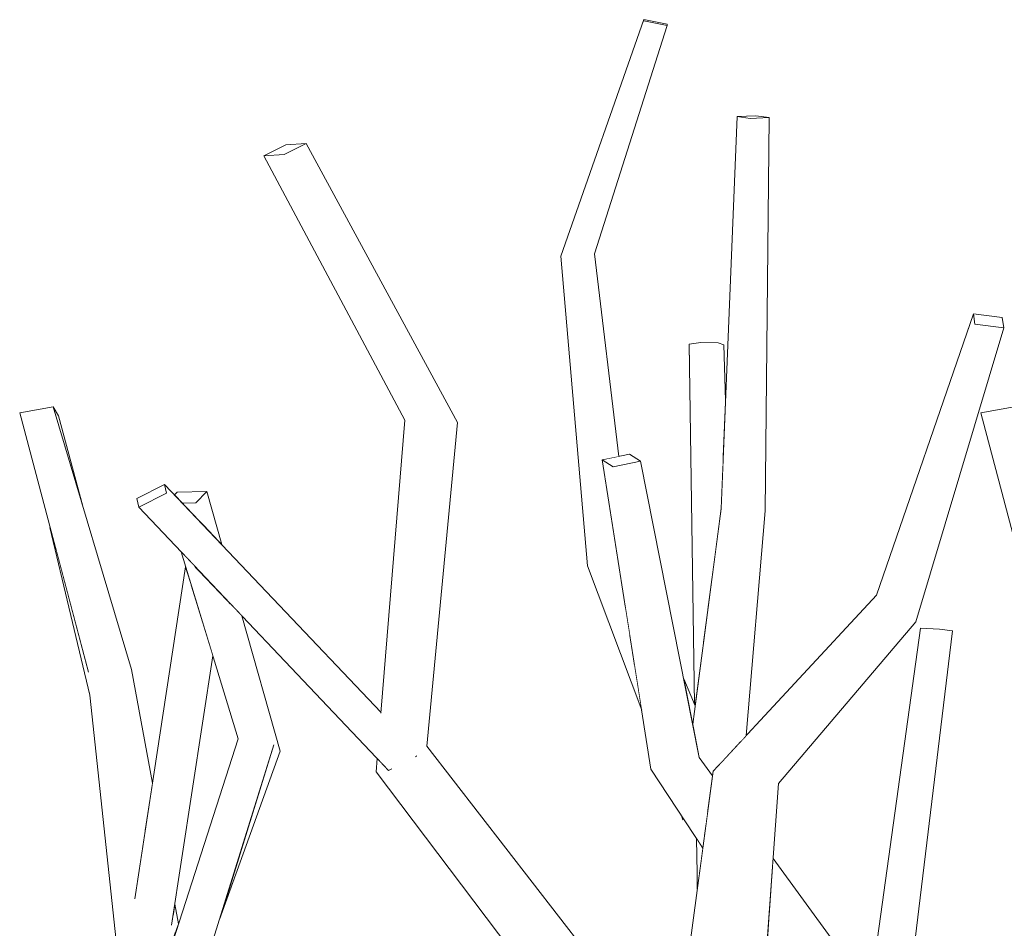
# Model space of a CAD drawing. Extents: x -289599 to -184549, y 66678 to 295474.
# Tile 41 of 256: x -282685 to -282570, y 72274 to 72380. Entities that reach past the tile are written whole.
import ezdxf

# ---------------------------------------------------------------- set-up
doc = ezdxf.new("R2010")
doc.units = 0
doc.header["$MEASUREMENT"] = 0
doc.linetypes.add('Wipeout_Contour', pattern=[1000, 0, -1000])
doc.layers.add('arch drzewa', color=8, linetype='Continuous')
doc.layers.add('arch drzewa_Nr_Pióra__4', color=8, linetype='Continuous', lineweight=9)

msp = doc.modelspace()

# ---------------------------------------------------------------- wipeouts: each hides what was drawn before it
at = {"color": 254, "linetype": 'Wipeout_Contour', "lineweight": 0, "ltscale": 1356118.206398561}
msp.add_wipeout([(-282618.01, 72352.49), (-282621.32, 72352.3), (-282616.25, 72328.75), (-282615.2, 72328.96)], dxfattribs=at).dxf.layer = 'arch drzewa'
at = {"color": 254, "linetype": 'Wipeout_Contour', "lineweight": 0, "ltscale": 1356058.362549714}
msp.add_wipeout([(-282603.65, 72342.16), (-282603.11, 72328.3), (-282602.82, 72335.45), (-282603, 72341.94)], dxfattribs=at).dxf.layer = 'arch drzewa'
at = {"color": 254, "linetype": 'Wipeout_Contour', "lineweight": 0, "ltscale": 1017261.248114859}
msp.add_wipeout([(-282680.85, 72334.74), (-282677.42, 72323.21), (-282680.23, 72333.68)], dxfattribs=at).dxf.layer = 'arch drzewa'
at = {"color": 254, "linetype": 'Wipeout_Contour', "lineweight": 0, "ltscale": 1356303.640491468}
msp.add_wipeout([(-282667.69, 72324.72), (-282667.91, 72325.73), (-282671.14, 72324.09), (-282670.92, 72323.08)], dxfattribs=at).dxf.layer = 'arch drzewa'
at = {"color": 254, "linetype": 'Wipeout_Contour', "lineweight": 0, "ltscale": 1356276.29151691}
msp.add_wipeout([(-282663.02, 72324.9), (-282664.3, 72323.59), (-282663.42, 72321.01), (-282661.29, 72318.76)], dxfattribs=at).dxf.layer = 'arch drzewa'
at = {"color": 254, "linetype": 'Wipeout_Contour', "lineweight": 0, "ltscale": 1017065.015274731}
msp.add_wipeout([(-282617.5, 72316.83), (-282614.4, 72311.39), (-282615.34, 72317.29)], dxfattribs=at).dxf.layer = 'arch drzewa'
at = {"color": 254, "linetype": 'Wipeout_Contour', "lineweight": 0, "ltscale": 1016942.02339223}
msp.add_wipeout([(-282582.06, 72262.49), (-282576.45, 72308.74), (-282577.95, 72308.95)], dxfattribs=at).dxf.layer = 'arch drzewa'
at = {"color": 254, "linetype": 'Wipeout_Contour', "lineweight": 0, "ltscale": 1356287.776580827}
msp.add_wipeout([(-282671.77, 72304.25), (-282676.77, 72303.94), (-282670.21, 72285.35), (-282669.33, 72291.07)], dxfattribs=at).dxf.layer = 'arch drzewa'
at = {"color": 254, "linetype": 'Wipeout_Contour', "lineweight": 0, "ltscale": 1017166.968470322}
msp.add_wipeout([(-282661.56, 72275.23), (-282654.52, 72294.76), (-282655.22, 72295.52)], dxfattribs=at).dxf.layer = 'arch drzewa'
at = {"color": 254, "linetype": 'Wipeout_Contour', "lineweight": 0, "ltscale": 1017021.643456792}
msp.add_wipeout([(-282607.62, 72286.85), (-282607.97, 72287.39), (-282607.75, 72286.81)], dxfattribs=at).dxf.layer = 'arch drzewa'
at = {"color": 254, "linetype": 'Wipeout_Contour', "lineweight": 0, "ltscale": 1016977.782221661}
msp.add_wipeout([(-282597.44, 72280.02), (-282590.24, 72272.66), (-282597.28, 72282.3)], dxfattribs=at).dxf.layer = 'arch drzewa'
at = {"color": 254, "linetype": 'Wipeout_Contour', "lineweight": 0, "ltscale": 1017011.47483751}
msp.add_wipeout([(-282606.1, 72280.56), (-282606.01, 72279.28), (-282605.83, 72280.59)], dxfattribs=at).dxf.layer = 'arch drzewa'
at = {"color": 254, "linetype": 'Wipeout_Contour', "lineweight": 0, "ltscale": 1356246.70602773}
msp.add_wipeout([(-282666.73, 72277.03), (-282666.9, 72275.96), (-282666.39, 72274.52), (-282666.31, 72274.73)], dxfattribs=at).dxf.layer = 'arch drzewa'

# ---------------------------------------------------------------- next in the draw order: wipeouts: each hides what was drawn before it
at = {"color": 254, "linetype": 'Wipeout_Contour', "lineweight": 0, "ltscale": 1017040.911021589}
msp.add_wipeout([(-282603.65, 72342.16), (-282603.17, 72326.74), (-282603.11, 72328.3)], dxfattribs=at).dxf.layer = 'arch drzewa'
at = {"color": 254, "linetype": 'Wipeout_Contour', "lineweight": 0, "ltscale": 1017209.704406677}
msp.add_wipeout([(-282663.42, 72321.01), (-282664.3, 72323.59), (-282663.49, 72321.07)], dxfattribs=at).dxf.layer = 'arch drzewa'
at = {"color": 254, "linetype": 'Wipeout_Contour', "lineweight": 0, "ltscale": 1017061.469008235}
msp.add_wipeout([(-282617.5, 72316.83), (-282613.89, 72308.1), (-282614.4, 72311.39)], dxfattribs=at).dxf.layer = 'arch drzewa'
at = {"color": 254, "linetype": 'Wipeout_Contour', "lineweight": 0, "ltscale": 1016937.2986168}
msp.add_wipeout([(-282577.95, 72308.95), (-282583.28, 72263.49), (-282582.06, 72262.49)], dxfattribs=at).dxf.layer = 'arch drzewa'
at = {"color": 254, "linetype": 'Wipeout_Contour', "lineweight": 0, "ltscale": 3051592.092319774}
msp.add_wipeout([(-282676.77, 72303.94), (-282672.12, 72273.14), (-282666.67, 72273.75), (-282666.39, 72274.52), (-282666.9, 72275.96), (-282667.09, 72274.72), (-282670.99, 72274.27), (-282671.37, 72277.78), (-282670.21, 72285.35)], dxfattribs=at).dxf.layer = 'arch drzewa'
at = {"color": 254, "linetype": 'Wipeout_Contour', "lineweight": 0, "ltscale": 1017021.578387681}
msp.add_wipeout([(-282607.62, 72286.85), (-282607.75, 72286.81), (-282607.61, 72286.84)], dxfattribs=at).dxf.layer = 'arch drzewa'
at = {"color": 254, "linetype": 'Wipeout_Contour', "lineweight": 0, "ltscale": 1017011.054714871}
msp.add_wipeout([(-282606.1, 72280.56), (-282606.08, 72278.79), (-282606.01, 72279.28)], dxfattribs=at).dxf.layer = 'arch drzewa'
at = {"color": 254, "linetype": 'Wipeout_Contour', "lineweight": 0, "ltscale": 1355967.317430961}
msp.add_wipeout([(-282597.44, 72280.02), (-282597.72, 72276.09), (-282594.58, 72271.71), (-282590.24, 72272.66)], dxfattribs=at).dxf.layer = 'arch drzewa'

# ---------------------------------------------------------------- next in the draw order: wipeouts: each hides what was drawn before it
at = {"color": 254, "linetype": 'Wipeout_Contour', "lineweight": 0, "ltscale": 1695069.335003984}
msp.add_wipeout([(-282603.65, 72342.16), (-282605.67, 72342.19), (-282604.07, 72317.26), (-282603.32, 72322.95), (-282603.17, 72326.74)], dxfattribs=at).dxf.layer = 'arch drzewa'
at = {"color": 254, "linetype": 'Wipeout_Contour', "lineweight": 0, "ltscale": 1017212.618719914}
msp.add_wipeout([(-282664.3, 72323.59), (-282665.85, 72323.56), (-282663.49, 72321.07)], dxfattribs=at).dxf.layer = 'arch drzewa'
at = {"color": 254, "linetype": 'Wipeout_Contour', "lineweight": 0, "ltscale": 1356083.505359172}
msp.add_wipeout([(-282618.83, 72316.29), (-282613.32, 72304.52), (-282613.89, 72308.1), (-282617.5, 72316.83)], dxfattribs=at).dxf.layer = 'arch drzewa'
at = {"color": 254, "linetype": 'Wipeout_Contour', "lineweight": 0, "ltscale": 1356261.423516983}
msp.add_wipeout([(-282670.99, 72274.27), (-282667.09, 72274.72), (-282662.31, 72305.83), (-282664.87, 72314.18)], dxfattribs=at).dxf.layer = 'arch drzewa'
at = {"color": 254, "linetype": 'Wipeout_Contour', "lineweight": 0, "ltscale": 1016946.988177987}
msp.add_wipeout([(-282583.28, 72263.49), (-282577.95, 72308.95), (-282580.16, 72309.05)], dxfattribs=at).dxf.layer = 'arch drzewa'
at = {"color": 254, "linetype": 'Wipeout_Contour', "lineweight": 0, "ltscale": 1017221.805097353}
msp.add_wipeout([(-282672.12, 72273.14), (-282676.77, 72303.94), (-282676.59, 72301.27)], dxfattribs=at).dxf.layer = 'arch drzewa'
at = {"color": 254, "linetype": 'Wipeout_Contour', "lineweight": 0, "ltscale": 1356016.53285071}
msp.add_wipeout([(-282606.16, 72284.63), (-282606.1, 72280.56), (-282605.83, 72280.59), (-282605.44, 72283.53)], dxfattribs=at).dxf.layer = 'arch drzewa'
at = {"color": 254, "linetype": 'Wipeout_Contour', "lineweight": 0, "ltscale": 1016980.041303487}
msp.add_wipeout([(-282597.75, 72275.66), (-282594.58, 72271.71), (-282597.72, 72276.09)], dxfattribs=at).dxf.layer = 'arch drzewa'

# ---------------------------------------------------------------- next in the draw order: linework, layer by layer
at = {"layer": 'arch drzewa_Nr_Pióra__4', "linetype": 'Continuous'}
msp.add_line((-282576.45, 72308.74), (-282577.95, 72308.95), dxfattribs=at)

# ---------------------------------------------------------------- next in the draw order: wipeouts: each hides what was drawn before it
at = {"color": 254, "linetype": 'Wipeout_Contour', "lineweight": 0, "ltscale": 1017038.813130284}
msp.add_wipeout([(-282604.07, 72317.26), (-282605.67, 72342.19), (-282604.91, 72310.92)], dxfattribs=at).dxf.layer = 'arch drzewa'
at = {"color": 254, "linetype": 'Wipeout_Contour', "lineweight": 0, "ltscale": 1017255.897955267}
msp.add_wipeout([(-282671.77, 72304.25), (-282680.85, 72334.74), (-282684.74, 72334.03)], dxfattribs=at).dxf.layer = 'arch drzewa'
at = {"color": 254, "linetype": 'Wipeout_Contour', "lineweight": 0, "ltscale": 1695358.833084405}
msp.add_wipeout([(-282666.76, 72324.52), (-282665.85, 72323.56), (-282664.3, 72323.59), (-282663.02, 72324.9), (-282666.45, 72324.84)], dxfattribs=at).dxf.layer = 'arch drzewa'
at = {"color": 254, "linetype": 'Wipeout_Contour', "lineweight": 0, "ltscale": 1017056.633733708}
msp.add_wipeout([(-282618.83, 72316.29), (-282612.54, 72299.54), (-282613.32, 72304.52)], dxfattribs=at).dxf.layer = 'arch drzewa'
at = {"color": 254, "linetype": 'Wipeout_Contour', "lineweight": 0, "ltscale": 1016944.356208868}
msp.add_wipeout([(-282580.16, 72309.05), (-282586.4, 72264.2), (-282583.28, 72263.49)], dxfattribs=at).dxf.layer = 'arch drzewa'
at = {"color": 254, "linetype": 'Wipeout_Contour', "lineweight": 0, "ltscale": 1017211.395281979}
msp.add_wipeout([(-282676.59, 72301.27), (-282673.41, 72271.62), (-282672.12, 72273.14)], dxfattribs=at).dxf.layer = 'arch drzewa'
at = {"color": 254, "linetype": 'Wipeout_Contour', "lineweight": 0, "ltscale": 1016979.385104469}
msp.add_wipeout([(-282597.97, 72272.73), (-282594.58, 72271.71), (-282597.75, 72275.66)], dxfattribs=at).dxf.layer = 'arch drzewa'

# ---------------------------------------------------------------- next in the draw order: wipeouts: each hides what was drawn before it
at = {"color": 254, "linetype": 'Wipeout_Contour', "lineweight": 0, "ltscale": 1695132.866170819}
msp.add_wipeout([(-282621.32, 72352.3), (-282617.5, 72316.83), (-282615.34, 72317.29), (-282617.12, 72328.57), (-282616.25, 72328.75)], dxfattribs=at).dxf.layer = 'arch drzewa'
at = {"color": 254, "linetype": 'Wipeout_Contour', "lineweight": 0, "ltscale": 1356057.661925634}
msp.add_wipeout([(-282605.67, 72342.19), (-282607.04, 72341.99), (-282605.4, 72307.13), (-282604.91, 72310.92)], dxfattribs=at).dxf.layer = 'arch drzewa'
at = {"color": 254, "linetype": 'Wipeout_Contour', "lineweight": 0, "ltscale": 1017244.761131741}
msp.add_wipeout([(-282684.74, 72334.03), (-282676.77, 72303.94), (-282671.77, 72304.25)], dxfattribs=at).dxf.layer = 'arch drzewa'
at = {"color": 254, "linetype": 'Wipeout_Contour', "lineweight": 0, "ltscale": 1356028.624389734}
msp.add_wipeout([(-282603.32, 72322.95), (-282603.91, 72292.8), (-282603.41, 72293.34), (-282600.83, 72321.95)], dxfattribs=at).dxf.layer = 'arch drzewa'
at = {"color": 254, "linetype": 'Wipeout_Contour', "lineweight": 0, "ltscale": 1016989.847207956}
msp.add_wipeout([(-282599.8, 72247.23), (-282596.65, 72291.03), (-282601.98, 72290.52)], dxfattribs=at).dxf.layer = 'arch drzewa'

# ---------------------------------------------------------------- next in the draw order: linework, layer by layer
at = {"layer": 'arch drzewa_Nr_Pióra__4', "linetype": 'Continuous'}
for p, q in [((-282680.85, 72334.74), (-282684.74, 72334.03)), ((-282680.23, 72333.68), (-282680.85, 72334.74)), ((-282677.42, 72323.21), (-282680.23, 72333.68)), ((-282590.24, 72272.66), (-282597.28, 72282.3))]:
    msp.add_line(p, q, dxfattribs=at)

# ---------------------------------------------------------------- next in the draw order: wipeouts: each hides what was drawn before it
at = {"color": 254, "linetype": 'Wipeout_Contour', "lineweight": 0, "ltscale": 1017095.4769438}
msp.add_wipeout([(-282617.5, 72316.83), (-282621.32, 72352.3), (-282621.94, 72352.21)], dxfattribs=at).dxf.layer = 'arch drzewa'
at = {"color": 254, "linetype": 'Wipeout_Contour', "lineweight": 0, "ltscale": 1695055.637376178}
msp.add_wipeout([(-282607.04, 72341.99), (-282606.4, 72300.2), (-282606.33, 72300.05), (-282606.04, 72302.26), (-282605.4, 72307.13)], dxfattribs=at).dxf.layer = 'arch drzewa'
at = {"color": 254, "linetype": 'Wipeout_Contour', "lineweight": 0, "ltscale": 1356019.353555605}
msp.add_wipeout([(-282601.07, 72295.86), (-282600.4, 72296.58), (-282598.22, 72322.65), (-282600.83, 72321.95)], dxfattribs=at).dxf.layer = 'arch drzewa'
at = {"color": 254, "linetype": 'Wipeout_Contour', "lineweight": 0, "ltscale": 1017242.559245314}
msp.add_wipeout([(-282681.22, 72320.74), (-282676.59, 72301.27), (-282676.77, 72303.94)], dxfattribs=at).dxf.layer = 'arch drzewa'
at = {"color": 254, "linetype": 'Wipeout_Contour', "lineweight": 0, "ltscale": 1356271.685813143}
msp.add_wipeout([(-282671.37, 72277.78), (-282670.99, 72274.27), (-282664.87, 72314.18), (-282665.48, 72316.17)], dxfattribs=at).dxf.layer = 'arch drzewa'
at = {"color": 254, "linetype": 'Wipeout_Contour', "lineweight": 0, "ltscale": 1016974.107853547}
msp.add_wipeout([(-282596.65, 72291.03), (-282580.71, 72309.78), (-282584.44, 72310.99)], dxfattribs=at).dxf.layer = 'arch drzewa'

# ---------------------------------------------------------------- next in the draw order: linework, layer by layer
at = {"layer": 'arch drzewa_Nr_Pióra__4', "linetype": 'Continuous'}
for p, q in [((-282605.67, 72342.19), (-282607.04, 72341.99)), ((-282676.77, 72303.94), (-282684.74, 72334.03)), ((-282671.77, 72304.25), (-282680.85, 72334.74)), ((-282676.59, 72301.27), (-282681.22, 72320.74)), ((-282582.06, 72262.49), (-282576.45, 72308.74)), ((-282577.95, 72308.95), (-282580.16, 72309.05)), ((-282673.41, 72271.62), (-282676.59, 72301.27))]:
    msp.add_line(p, q, dxfattribs=at)

# ---------------------------------------------------------------- next in the draw order: wipeouts: each hides what was drawn before it
at = {"color": 254, "linetype": 'Wipeout_Contour', "lineweight": 0, "ltscale": 1017084.890506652}
msp.add_wipeout([(-282621.94, 72352.21), (-282618.83, 72316.29), (-282617.5, 72316.83)], dxfattribs=at).dxf.layer = 'arch drzewa'
at = {"color": 254, "linetype": 'Wipeout_Contour', "lineweight": 0, "ltscale": 1016958.658625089}
msp.add_wipeout([(-282580.71, 72309.78), (-282570.52, 72343.88), (-282573.87, 72344.34)], dxfattribs=at).dxf.layer = 'arch drzewa'
at = {"color": 254, "linetype": 'Wipeout_Contour', "lineweight": 0, "ltscale": 1017028.649400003}
msp.add_wipeout([(-282607.66, 72303.15), (-282606.62, 72297.89), (-282606.33, 72300.05)], dxfattribs=at).dxf.layer = 'arch drzewa'
at = {"color": 254, "linetype": 'Wipeout_Contour', "lineweight": 0, "ltscale": 1017172.60081988}
msp.add_wipeout([(-282665.53, 72262.52), (-282655.22, 72295.52), (-282659.37, 72296.22)], dxfattribs=at).dxf.layer = 'arch drzewa'

# ---------------------------------------------------------------- next in the draw order: wipeouts: each hides what was drawn before it
at = {"color": 254, "linetype": 'Wipeout_Contour', "lineweight": 0, "ltscale": 1017096.831822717}
msp.add_wipeout([(-282618.01, 72352.49), (-282609.58, 72378.98), (-282612.29, 72379.51)], dxfattribs=at).dxf.layer = 'arch drzewa'
at = {"color": 254, "linetype": 'Wipeout_Contour', "lineweight": 0, "ltscale": 1016930.662322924}
msp.add_wipeout([(-282560.23, 72304.25), (-282569.3, 72334.74), (-282573.19, 72334.03)], dxfattribs=at).dxf.layer = 'arch drzewa'
at = {"color": 254, "linetype": 'Wipeout_Contour', "lineweight": 0, "ltscale": 2034041.856327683}
msp.add_wipeout([(-282606.62, 72297.89), (-282605.85, 72294.04), (-282604.31, 72291.92), (-282604.24, 72292.45), (-282603.91, 72292.8), (-282603.32, 72322.95)], dxfattribs=at).dxf.layer = 'arch drzewa'
at = {"color": 254, "linetype": 'Wipeout_Contour', "lineweight": 0, "ltscale": 1017179.105492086}
msp.add_wipeout([(-282659.37, 72296.22), (-282670.46, 72261.77), (-282665.53, 72262.52)], dxfattribs=at).dxf.layer = 'arch drzewa'

# ---------------------------------------------------------------- next in the draw order: wipeouts: each hides what was drawn before it
at = {"color": 254, "linetype": 'Wipeout_Contour', "lineweight": 0, "ltscale": 1017101.419284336}
msp.add_wipeout([(-282612.29, 72379.51), (-282621.32, 72352.3), (-282618.01, 72352.49)], dxfattribs=at).dxf.layer = 'arch drzewa'
at = {"color": 254, "linetype": 'Wipeout_Contour', "lineweight": 0, "ltscale": 1016919.523176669}
msp.add_wipeout([(-282573.19, 72334.03), (-282565.22, 72303.94), (-282560.23, 72304.25)], dxfattribs=at).dxf.layer = 'arch drzewa'
at = {"color": 254, "linetype": 'Wipeout_Contour', "lineweight": 0, "ltscale": 1017016.18040253}
msp.add_wipeout([(-282600.83, 72321.95), (-282603.41, 72293.34), (-282601.07, 72295.86)], dxfattribs=at).dxf.layer = 'arch drzewa'
at = {"color": 254, "linetype": 'Wipeout_Contour', "lineweight": 0, "ltscale": 1017180.931107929}
msp.add_wipeout([(-282660.35, 72311.95), (-282654.52, 72294.76), (-282658.95, 72310.47)], dxfattribs=at).dxf.layer = 'arch drzewa'
at = {"color": 254, "linetype": 'Wipeout_Contour', "lineweight": 0, "ltscale": 1356026.945558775}
msp.add_wipeout([(-282605.85, 72294.04), (-282609.22, 72292.07), (-282604.89, 72287.63), (-282604.31, 72291.92)], dxfattribs=at).dxf.layer = 'arch drzewa'
at = {"color": 254, "linetype": 'Wipeout_Contour', "lineweight": 0, "ltscale": 1017185.34579413}
msp.add_wipeout([(-282670.46, 72261.77), (-282666.14, 72275.17), (-282670.45, 72263.49)], dxfattribs=at).dxf.layer = 'arch drzewa'

# ---------------------------------------------------------------- next in the draw order: linework, layer by layer
at = {"layer": 'arch drzewa_Nr_Pióra__4', "linetype": 'Continuous'}
for p, q in [((-282569.3, 72334.74), (-282573.19, 72334.03)), ((-282565.22, 72303.94), (-282573.19, 72334.03)), ((-282666.31, 72274.73), (-282666.73, 72277.03)), ((-282670.45, 72263.49), (-282666.14, 72275.17))]:
    msp.add_line(p, q, dxfattribs=at)

# ---------------------------------------------------------------- next in the draw order: wipeouts: each hides what was drawn before it
at = {"color": 254, "linetype": 'Wipeout_Contour', "lineweight": 0, "ltscale": 1017103.117070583}
msp.add_wipeout([(-282621.32, 72352.3), (-282612.29, 72379.51), (-282612.3, 72379.66)], dxfattribs=at).dxf.layer = 'arch drzewa'
at = {"color": 254, "linetype": 'Wipeout_Contour', "lineweight": 0, "ltscale": 1017047.66373093}
msp.add_wipeout([(-282600.83, 72321.95), (-282599.95, 72368.2), (-282601.47, 72368.41)], dxfattribs=at).dxf.layer = 'arch drzewa'
at = {"color": 254, "linetype": 'Wipeout_Contour', "lineweight": 0, "ltscale": 1017053.265871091}
msp.add_wipeout([(-282605.85, 72294.04), (-282612.68, 72328.42), (-282615.85, 72327.76)], dxfattribs=at).dxf.layer = 'arch drzewa'
at = {"color": 254, "linetype": 'Wipeout_Contour', "lineweight": 0, "ltscale": 1356238.380045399}
msp.add_wipeout([(-282660.35, 72311.95), (-282660.63, 72312.24), (-282655.22, 72295.52), (-282654.52, 72294.76)], dxfattribs=at).dxf.layer = 'arch drzewa'
at = {"color": 254, "linetype": 'Wipeout_Contour', "lineweight": 0, "ltscale": 1017019.116717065}
msp.add_wipeout([(-282609.22, 72292.07), (-282605.07, 72286.29), (-282604.89, 72287.63)], dxfattribs=at).dxf.layer = 'arch drzewa'

# ---------------------------------------------------------------- next in the draw order: wipeouts: each hides what was drawn before it
at = {"color": 254, "linetype": 'Wipeout_Contour', "lineweight": 0, "ltscale": 1017104.917958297}
msp.add_wipeout([(-282612.3, 72379.66), (-282621.94, 72352.21), (-282621.32, 72352.3)], dxfattribs=at).dxf.layer = 'arch drzewa'
at = {"color": 254, "linetype": 'Wipeout_Contour', "lineweight": 0, "ltscale": 1017040.365561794}
msp.add_wipeout([(-282601.47, 72368.41), (-282603.32, 72322.95), (-282600.83, 72321.95)], dxfattribs=at).dxf.layer = 'arch drzewa'
at = {"color": 254, "linetype": 'Wipeout_Contour', "lineweight": 0, "ltscale": 1017041.993659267}
msp.add_wipeout([(-282598.22, 72322.65), (-282597.75, 72368.3), (-282599.95, 72368.2)], dxfattribs=at).dxf.layer = 'arch drzewa'
at = {"color": 254, "linetype": 'Wipeout_Contour', "lineweight": 0, "ltscale": 1017189.060618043}
msp.add_wipeout([(-282664.52, 72316.34), (-282655.22, 72295.52), (-282660.63, 72312.24)], dxfattribs=at).dxf.layer = 'arch drzewa'
at = {"color": 254, "linetype": 'Wipeout_Contour', "lineweight": 0, "ltscale": 1356030.905767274}
msp.add_wipeout([(-282609.22, 72292.07), (-282611.46, 72292.7), (-282605.24, 72284.97), (-282605.07, 72286.29)], dxfattribs=at).dxf.layer = 'arch drzewa'

# ---------------------------------------------------------------- next in the draw order: linework, layer by layer
at = {"layer": 'arch drzewa_Nr_Pióra__4', "linetype": 'Continuous'}
for p, q in [((-282618.83, 72316.29), (-282621.94, 72352.21)), ((-282603.65, 72342.16), (-282605.67, 72342.19)), ((-282603, 72341.94), (-282603.65, 72342.16)), ((-282602.82, 72335.45), (-282603, 72341.94))]:
    msp.add_line(p, q, dxfattribs=at)

# ---------------------------------------------------------------- next in the draw order: wipeouts: each hides what was drawn before it
at = {"color": 254, "linetype": 'Wipeout_Contour', "lineweight": 0, "ltscale": 1356128.049676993}
msp.add_wipeout([(-282612.3, 72379.66), (-282612.29, 72379.51), (-282609.58, 72378.98), (-282609.59, 72379.12)], dxfattribs=at).dxf.layer = 'arch drzewa'
at = {"color": 254, "linetype": 'Wipeout_Contour', "lineweight": 0, "ltscale": 1017033.403896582}
msp.add_wipeout([(-282599.95, 72368.2), (-282600.83, 72321.95), (-282598.22, 72322.65)], dxfattribs=at).dxf.layer = 'arch drzewa'
at = {"color": 254, "linetype": 'Wipeout_Contour', "lineweight": 0, "ltscale": 1356254.895621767}
msp.add_wipeout([(-282666.01, 72317.91), (-282659.37, 72296.22), (-282655.22, 72295.52), (-282664.52, 72316.34)], dxfattribs=at).dxf.layer = 'arch drzewa'
at = {"color": 254, "linetype": 'Wipeout_Contour', "lineweight": 0, "ltscale": 1017020.861819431}
msp.add_wipeout([(-282611.46, 72292.7), (-282605.44, 72283.53), (-282605.24, 72284.97)], dxfattribs=at).dxf.layer = 'arch drzewa'

# ---------------------------------------------------------------- next in the draw order: linework, layer by layer
at = {"layer": 'arch drzewa_Nr_Pióra__4', "linetype": 'Continuous'}
for p, q in [((-282621.94, 72352.21), (-282612.3, 72379.66)), ((-282612.3, 72379.66), (-282609.59, 72379.12)), ((-282612.29, 72379.51), (-282612.3, 72379.66)), ((-282618.01, 72352.49), (-282609.58, 72378.98)), ((-282609.58, 72378.98), (-282612.29, 72379.51)), ((-282609.59, 72379.12), (-282609.58, 72378.98))]:
    msp.add_line(p, q, dxfattribs=at)

# ---------------------------------------------------------------- next in the draw order: wipeouts: each hides what was drawn before it
at = {"color": 254, "linetype": 'Wipeout_Contour', "lineweight": 0, "ltscale": 1356073.661648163}
msp.add_wipeout([(-282599.95, 72368.2), (-282597.75, 72368.3), (-282599.27, 72368.51), (-282601.47, 72368.41)], dxfattribs=at).dxf.layer = 'arch drzewa'
at = {"color": 254, "linetype": 'Wipeout_Contour', "lineweight": 0, "ltscale": 1017041.471560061}
msp.add_wipeout([(-282615.85, 72327.76), (-282609.22, 72292.07), (-282605.85, 72294.04)], dxfattribs=at).dxf.layer = 'arch drzewa'
at = {"color": 254, "linetype": 'Wipeout_Contour', "lineweight": 0, "ltscale": 1016988.443600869}
msp.add_wipeout([(-282601.98, 72290.52), (-282606.13, 72245.85), (-282599.8, 72247.23)], dxfattribs=at).dxf.layer = 'arch drzewa'

# ---------------------------------------------------------------- next in the draw order: linework, layer by layer
at = {"layer": 'arch drzewa_Nr_Pióra__4', "linetype": 'Continuous'}
for p, q in [((-282603.32, 72322.95), (-282601.47, 72368.41)), ((-282601.47, 72368.41), (-282599.27, 72368.51)), ((-282599.95, 72368.2), (-282601.47, 72368.41)), ((-282597.75, 72368.3), (-282599.95, 72368.2)), ((-282599.27, 72368.51), (-282597.75, 72368.3)), ((-282598.22, 72322.65), (-282597.75, 72368.3)), ((-282606.4, 72300.2), (-282607.04, 72341.99)), ((-282606.33, 72300.05), (-282607.66, 72303.15))]:
    msp.add_line(p, q, dxfattribs=at)

# ---------------------------------------------------------------- next in the draw order: wipeouts: each hides what was drawn before it
at = {"color": 254, "linetype": 'Wipeout_Contour', "lineweight": 0, "ltscale": 1017060.275425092}
msp.add_wipeout([(-282609.22, 72292.07), (-282615.85, 72327.76), (-282617.12, 72328.57)], dxfattribs=at).dxf.layer = 'arch drzewa'
at = {"color": 254, "linetype": 'Wipeout_Contour', "lineweight": 0, "ltscale": 1017003.418634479}
msp.add_wipeout([(-282606.13, 72245.85), (-282601.98, 72290.52), (-282604.24, 72292.45)], dxfattribs=at).dxf.layer = 'arch drzewa'

# ---------------------------------------------------------------- next in the draw order: wipeouts: each hides what was drawn before it
at = {"color": 254, "linetype": 'Wipeout_Contour', "lineweight": 0, "ltscale": 1017048.070173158}
msp.add_wipeout([(-282617.12, 72328.57), (-282611.46, 72292.7), (-282609.22, 72292.07)], dxfattribs=at).dxf.layer = 'arch drzewa'
at = {"color": 254, "linetype": 'Wipeout_Contour', "lineweight": 0, "ltscale": 1016989.586220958}
msp.add_wipeout([(-282584.44, 72310.99), (-282601.98, 72290.52), (-282596.65, 72291.03)], dxfattribs=at).dxf.layer = 'arch drzewa'

# ---------------------------------------------------------------- next in the draw order: linework, layer by layer
at = {"layer": 'arch drzewa_Nr_Pióra__4', "linetype": 'Continuous'}
msp.add_line((-282612.54, 72299.54), (-282618.83, 72316.29), dxfattribs=at)

# ---------------------------------------------------------------- next in the draw order: wipeouts: each hides what was drawn before it
at = {"color": 254, "linetype": 'Wipeout_Contour', "lineweight": 0, "ltscale": 1356095.538877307}
msp.add_wipeout([(-282612.68, 72328.42), (-282613.95, 72329.22), (-282617.12, 72328.57), (-282615.85, 72327.76)], dxfattribs=at).dxf.layer = 'arch drzewa'
at = {"color": 254, "linetype": 'Wipeout_Contour', "lineweight": 0, "ltscale": 1016984.504562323}
msp.add_wipeout([(-282601.98, 72290.52), (-282584.44, 72310.99), (-282585.27, 72312.87)], dxfattribs=at).dxf.layer = 'arch drzewa'
at = {"color": 254, "linetype": 'Wipeout_Contour', "lineweight": 0, "ltscale": 2033996.128857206}
msp.add_wipeout([(-282609.02, 72256.94), (-282606.99, 72252.22), (-282607.14, 72251.81), (-282608.02, 72246.83), (-282606.13, 72245.85), (-282604.24, 72292.45)], dxfattribs=at).dxf.layer = 'arch drzewa'

# ---------------------------------------------------------------- next in the draw order: linework, layer by layer
at = {"layer": 'arch drzewa_Nr_Pióra__4', "linetype": 'Continuous'}
for p, q in [((-282615.2, 72328.96), (-282618.01, 72352.49)), ((-282617.12, 72328.57), (-282613.95, 72329.22)), ((-282615.85, 72327.76), (-282617.12, 72328.57)), ((-282612.68, 72328.42), (-282615.85, 72327.76)), ((-282613.95, 72329.22), (-282612.68, 72328.42)), ((-282606.1, 72280.56), (-282606.16, 72284.63)), ((-282606.08, 72278.79), (-282606.1, 72280.56))]:
    msp.add_line(p, q, dxfattribs=at)

# ---------------------------------------------------------------- next in the draw order: wipeouts: each hides what was drawn before it
at = {"color": 254, "linetype": 'Wipeout_Contour', "lineweight": 0, "ltscale": 1016963.906927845}
msp.add_wipeout([(-282573.87, 72344.34), (-282584.44, 72310.99), (-282580.71, 72309.78)], dxfattribs=at).dxf.layer = 'arch drzewa'
at = {"color": 254, "linetype": 'Wipeout_Contour', "lineweight": 0, "ltscale": 1016998.381272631}
msp.add_wipeout([(-282585.27, 72312.87), (-282604.24, 72292.45), (-282601.98, 72290.52)], dxfattribs=at).dxf.layer = 'arch drzewa'
at = {"color": 254, "linetype": 'Wipeout_Contour', "lineweight": 0, "ltscale": 1356080.389465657}
msp.add_wipeout([(-282637.48, 72295.36), (-282639.36, 72293.43), (-282608.92, 72257.69), (-282608.82, 72258.39)], dxfattribs=at).dxf.layer = 'arch drzewa'

# ---------------------------------------------------------------- next in the draw order: linework, layer by layer
at = {"layer": 'arch drzewa_Nr_Pióra__4', "linetype": 'Continuous'}
for p, q in [((-282605.85, 72294.04), (-282612.68, 72328.42)), ((-282606.62, 72297.89), (-282603.32, 72322.95)), ((-282600.4, 72296.58), (-282598.22, 72322.65)), ((-282596.65, 72291.03), (-282580.71, 72309.78)), ((-282586.4, 72264.2), (-282580.16, 72309.05)), ((-282604.31, 72291.92), (-282605.85, 72294.04)), ((-282599.8, 72247.23), (-282596.65, 72291.03))]:
    msp.add_line(p, q, dxfattribs=at)

# ---------------------------------------------------------------- next in the draw order: wipeouts: each hides what was drawn before it
at = {"color": 254, "linetype": 'Wipeout_Contour', "lineweight": 0, "ltscale": 1016966.679388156}
msp.add_wipeout([(-282584.44, 72310.99), (-282573.87, 72344.34), (-282574.04, 72345.54)], dxfattribs=at).dxf.layer = 'arch drzewa'
at = {"color": 254, "linetype": 'Wipeout_Contour', "lineweight": 0, "ltscale": 1017127.383928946}
msp.add_wipeout([(-282637.48, 72295.36), (-282633.92, 72332.9), (-282636.66, 72332.94)], dxfattribs=at).dxf.layer = 'arch drzewa'
at = {"color": 254, "linetype": 'Wipeout_Contour', "lineweight": 0, "ltscale": 1356041.086860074}
msp.add_wipeout([(-282639.36, 72293.43), (-282606.99, 72252.22), (-282609.02, 72256.94), (-282608.92, 72257.69)], dxfattribs=at).dxf.layer = 'arch drzewa'

# ---------------------------------------------------------------- next in the draw order: wipeouts: each hides what was drawn before it
at = {"color": 254, "linetype": 'Wipeout_Contour', "lineweight": 0, "ltscale": 1016969.244834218}
msp.add_wipeout([(-282574.04, 72345.54), (-282585.27, 72312.87), (-282584.44, 72310.99)], dxfattribs=at).dxf.layer = 'arch drzewa'
at = {"color": 254, "linetype": 'Wipeout_Contour', "lineweight": 0, "ltscale": 2712244.517930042}
msp.add_wipeout([(-282642.08, 72292.71), (-282643.36, 72292.37), (-282607.14, 72251.81), (-282606.99, 72252.22), (-282639.36, 72293.43), (-282641.82, 72292.78), (-282641.72, 72292.64), (-282641.92, 72292.54)], dxfattribs=at).dxf.layer = 'arch drzewa'

# ---------------------------------------------------------------- next in the draw order: linework, layer by layer
at = {"layer": 'arch drzewa_Nr_Pióra__4', "linetype": 'Continuous'}
msp.add_line((-282604.24, 72292.45), (-282585.27, 72312.87), dxfattribs=at)

# ---------------------------------------------------------------- next in the draw order: wipeouts: each hides what was drawn before it
at = {"color": 254, "linetype": 'Wipeout_Contour', "lineweight": 0, "ltscale": 1355945.143527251}
msp.add_wipeout([(-282574.04, 72345.54), (-282573.87, 72344.34), (-282570.52, 72343.88), (-282570.69, 72345.09)], dxfattribs=at).dxf.layer = 'arch drzewa'
at = {"color": 254, "linetype": 'Wipeout_Contour', "lineweight": 0, "ltscale": 1017123.612933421}
msp.add_wipeout([(-282636.66, 72332.94), (-282639.36, 72293.43), (-282637.48, 72295.36)], dxfattribs=at).dxf.layer = 'arch drzewa'
at = {"color": 254, "linetype": 'Wipeout_Contour', "lineweight": 0, "ltscale": 1695036.045135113}
msp.add_wipeout([(-282607.14, 72251.81), (-282643.36, 72292.37), (-282608.16, 72245.81), (-282608.03, 72245.85), (-282608.02, 72246.83)], dxfattribs=at).dxf.layer = 'arch drzewa'

# ---------------------------------------------------------------- next in the draw order: linework, layer by layer
at = {"layer": 'arch drzewa_Nr_Pióra__4', "linetype": 'Continuous'}
for p, q in [((-282585.27, 72312.87), (-282574.04, 72345.54)), ((-282574.04, 72345.54), (-282570.69, 72345.09)), ((-282573.87, 72344.34), (-282574.04, 72345.54)), ((-282570.52, 72343.88), (-282573.87, 72344.34)), ((-282570.69, 72345.09), (-282570.52, 72343.88)), ((-282580.71, 72309.78), (-282570.52, 72343.88)), ((-282611.46, 72292.7), (-282617.12, 72328.57)), ((-282605.44, 72283.53), (-282611.46, 72292.7)), ((-282609.03, 72256.88), (-282604.24, 72292.45)), ((-282607.75, 72286.81), (-282607.97, 72287.39)), ((-282607.62, 72286.85), (-282607.75, 72286.81)), ((-282607.75, 72286.81), (-282607.61, 72286.84))]:
    msp.add_line(p, q, dxfattribs=at)

# ---------------------------------------------------------------- next in the draw order: wipeouts: each hides what was drawn before it
at = {"color": 254, "linetype": 'Wipeout_Contour', "lineweight": 0, "ltscale": 1017134.725105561}
msp.add_wipeout([(-282639.36, 72293.43), (-282636.66, 72332.94), (-282640.02, 72333.19)], dxfattribs=at).dxf.layer = 'arch drzewa'
at = {"color": 254, "linetype": 'Wipeout_Contour', "lineweight": 0, "ltscale": 1017127.759574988}
msp.add_wipeout([(-282643.36, 72292.37), (-282642.08, 72292.71), (-282643.23, 72293.92)], dxfattribs=at).dxf.layer = 'arch drzewa'

# ---------------------------------------------------------------- next in the draw order: linework, layer by layer
at = {"layer": 'arch drzewa_Nr_Pióra__4', "linetype": 'Continuous'}
for p, q in [((-282608.82, 72258.39), (-282637.48, 72295.36)), ((-282638.7, 72294.25), (-282638.69, 72294.18))]:
    msp.add_line(p, q, dxfattribs=at)

# ---------------------------------------------------------------- next in the draw order: wipeouts: each hides what was drawn before it
at = {"color": 254, "linetype": 'Wipeout_Contour', "lineweight": 0, "ltscale": 1695215.236319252}
msp.add_wipeout([(-282642.8, 72299.23), (-282640.03, 72295.6), (-282641.82, 72292.78), (-282639.36, 72293.43), (-282640.02, 72333.19)], dxfattribs=at).dxf.layer = 'arch drzewa'

# ---------------------------------------------------------------- next in the draw order: linework, layer by layer
at = {"layer": 'arch drzewa_Nr_Pióra__4', "linetype": 'Continuous'}
msp.add_line((-282638.69, 72294.18), (-282638.81, 72294.12), dxfattribs=at)

# ---------------------------------------------------------------- next in the draw order: wipeouts: each hides what was drawn before it
at = {"color": 254, "linetype": 'Wipeout_Contour', "lineweight": 0, "ltscale": 1017181.546087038}
msp.add_wipeout([(-282633.92, 72332.9), (-282651.49, 72365.28), (-282654.03, 72364.01)], dxfattribs=at).dxf.layer = 'arch drzewa'
at = {"color": 254, "linetype": 'Wipeout_Contour', "lineweight": 0, "ltscale": 2034317.472889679}
msp.add_wipeout([(-282667.69, 72324.72), (-282670.92, 72323.08), (-282641.92, 72292.54), (-282641.72, 72292.64), (-282641.82, 72292.78), (-282640.03, 72295.6)], dxfattribs=at).dxf.layer = 'arch drzewa'

# ---------------------------------------------------------------- next in the draw order: linework, layer by layer
at = {"layer": 'arch drzewa_Nr_Pióra__4', "linetype": 'Continuous'}
for p, q in [((-282670.92, 72323.08), (-282671.14, 72324.09)), ((-282669.33, 72291.07), (-282671.77, 72304.25)), ((-282661.56, 72275.23), (-282654.52, 72294.76)), ((-282643.36, 72292.37), (-282643.23, 72293.92)), ((-282641.53, 72292.74), (-282641.92, 72292.54)), ((-282608.16, 72245.81), (-282643.36, 72292.37))]:
    msp.add_line(p, q, dxfattribs=at)

# ---------------------------------------------------------------- next in the draw order: wipeouts: each hides what was drawn before it
at = {"color": 254, "linetype": 'Wipeout_Contour', "lineweight": 0, "ltscale": 1017160.014699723}
msp.add_wipeout([(-282654.03, 72364.01), (-282636.66, 72332.94), (-282633.92, 72332.9)], dxfattribs=at).dxf.layer = 'arch drzewa'
at = {"color": 254, "linetype": 'Wipeout_Contour', "lineweight": 0, "ltscale": 1695278.100063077}
msp.add_wipeout([(-282667.91, 72325.73), (-282667.69, 72324.72), (-282640.03, 72295.6), (-282642.8, 72299.23), (-282642.79, 72299.28)], dxfattribs=at).dxf.layer = 'arch drzewa'

# ---------------------------------------------------------------- next in the draw order: linework, layer by layer
at = {"layer": 'arch drzewa_Nr_Pióra__4', "linetype": 'Continuous'}
for p, q in [((-282671.14, 72324.09), (-282667.91, 72325.73)), ((-282667.91, 72325.73), (-282667.69, 72324.72)), ((-282642.79, 72299.28), (-282667.91, 72325.73)), ((-282666.76, 72324.52), (-282666.45, 72324.84)), ((-282666.45, 72324.84), (-282663.02, 72324.9)), ((-282663.02, 72324.9), (-282664.3, 72323.59)), ((-282661.29, 72318.76), (-282663.02, 72324.9)), ((-282667.69, 72324.72), (-282670.92, 72323.08)), ((-282641.92, 72292.54), (-282670.92, 72323.08)), ((-282664.3, 72323.59), (-282665.85, 72323.56)), ((-282659.37, 72296.22), (-282666.01, 72317.91)), ((-282671.39, 72277.65), (-282665.48, 72316.17)), ((-282654.52, 72294.76), (-282658.95, 72310.47)), ((-282667.11, 72274.59), (-282662.31, 72305.83)), ((-282670.46, 72261.77), (-282659.37, 72296.22)), ((-282665.53, 72262.52), (-282655.22, 72295.52))]:
    msp.add_line(p, q, dxfattribs=at)

# ---------------------------------------------------------------- next in the draw order: wipeouts: each hides what was drawn before it
at = {"color": 254, "linetype": 'Wipeout_Contour', "lineweight": 0, "ltscale": 1017188.653952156}
msp.add_wipeout([(-282636.66, 72332.94), (-282654.03, 72364.01), (-282656.39, 72363.86)], dxfattribs=at).dxf.layer = 'arch drzewa'

# ---------------------------------------------------------------- next in the draw order: wipeouts: each hides what was drawn before it
at = {"color": 254, "linetype": 'Wipeout_Contour', "lineweight": 0, "ltscale": 1017168.240051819}
msp.add_wipeout([(-282656.39, 72363.86), (-282640.02, 72333.19), (-282636.66, 72332.94)], dxfattribs=at).dxf.layer = 'arch drzewa'

# ---------------------------------------------------------------- next in the draw order: linework, layer by layer
at = {"layer": 'arch drzewa_Nr_Pióra__4', "linetype": 'Continuous'}
for p, q in [((-282642.8, 72299.19), (-282640.02, 72333.19)), ((-282637.48, 72295.36), (-282633.92, 72332.9))]:
    msp.add_line(p, q, dxfattribs=at)

# ---------------------------------------------------------------- next in the draw order: wipeouts: each hides what was drawn before it
at = {"color": 254, "linetype": 'Wipeout_Contour', "lineweight": 0, "ltscale": 1356281.295234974}
msp.add_wipeout([(-282656.39, 72363.86), (-282654.03, 72364.01), (-282651.49, 72365.28), (-282653.85, 72365.13)], dxfattribs=at).dxf.layer = 'arch drzewa'

# ---------------------------------------------------------------- next in the draw order: linework, layer by layer
at = {"layer": 'arch drzewa_Nr_Pióra__4', "linetype": 'Continuous'}
for p, q in [((-282656.39, 72363.86), (-282653.85, 72365.13)), ((-282651.49, 72365.28), (-282654.03, 72364.01)), ((-282653.85, 72365.13), (-282651.49, 72365.28)), ((-282633.92, 72332.9), (-282651.49, 72365.28)), ((-282654.03, 72364.01), (-282656.39, 72363.86)), ((-282640.02, 72333.19), (-282656.39, 72363.86))]:
    msp.add_line(p, q, dxfattribs=at)

doc.saveas('drawing.dxf')
